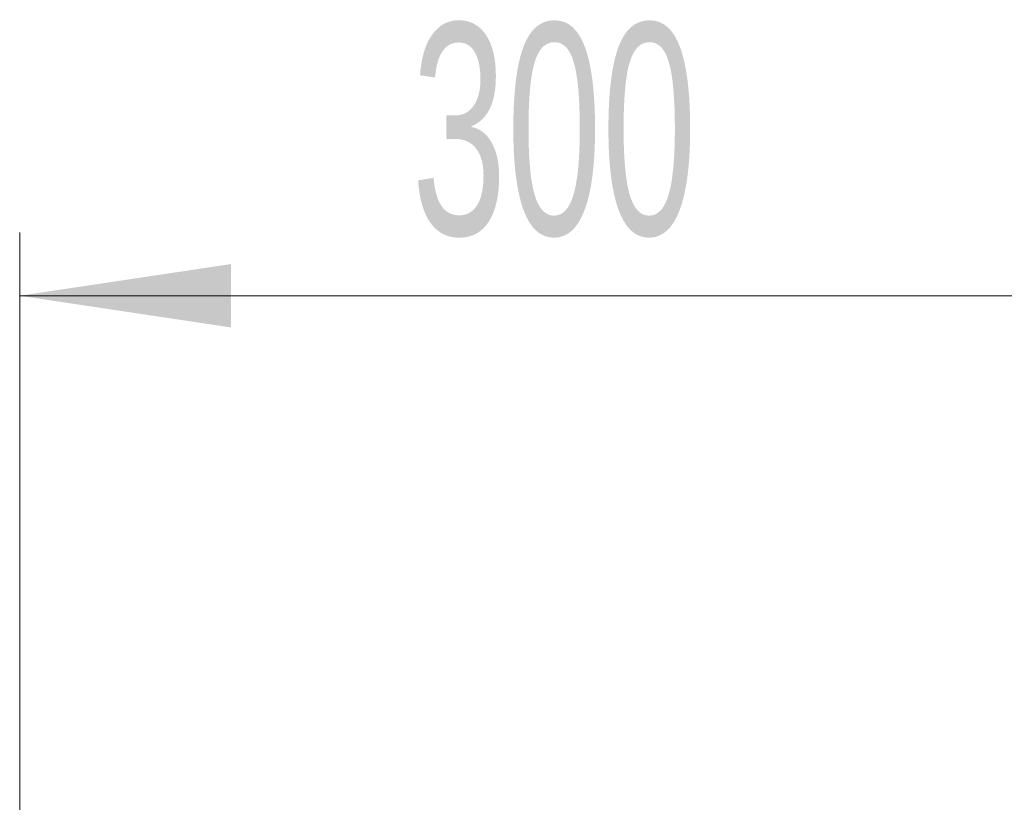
# Model space of a CAD drawing. Header units: millimetres. Extents: x 0 to 8410, y 0 to 5940.
# Tile 53 of 180: x 2617 to 2850, y 4407 to 4593. Entities that reach past the tile are written whole.
import ezdxf

# ---------------------------------------------------------------- set-up
doc = ezdxf.new("R2010")
doc.units = ezdxf.units.MM
doc.header["$LTSCALE"] = 10
doc.styles.add('SLDTEXTSTYLE0', font='TXT', dxfattribs={"width": 0.605})
doc.dimstyles.new('SLDDIMSTYLE0', dxfattribs={"dimtxt": 50, "dimasz": 50, "dimexe": 0, "dimexo": 0.0625, "dimgap": 12.5, "dimtad": 1, "dimtoh": 1, "dimdec": 1, "dimrnd": 1e-09, "dimzin": 12, "dimdsep": 46, "dimtxsty": 'SLDTEXTSTYLE0', "dimsah": 1, "dimcen": 0.09, "dimadec": 0, "dimazin": 0, "dimtfac": 1, "dimtofl": 0, "dimtmove": 0, "dimatfit": 3, "dimfxl": 1, "dimfrac": 2, "dimtolj": 1, "dimtzin": 12, "dimarcsym": 0})

# ---------------------------------------------------------------- blocks, each defined once
blk = doc.blocks.new('*D3')
at = {"color": 7, "linetype": 'Continuous', "lineweight": 0}
for p, q in [((2617.03, 4402.87), (2617.03, 4542.2)), ((2917.03, 4402.87), (2917.03, 4542.2)), ((2617.03, 4527.2), (2917.03, 4527.2))]:
    blk.add_line(p, q, dxfattribs=at)
for points in [[(2617.03, 4527.2), (2667.03, 4519.7), (2667.03, 4534.7)], [(2917.03, 4527.2), (2867.03, 4534.7), (2867.03, 4519.7)]]:
    blk.add_solid(points, dxfattribs=at)
at = {"color": 7, "linetype": 'Continuous', "lineweight": 0, "insert": (2709.74, 4591.65), "char_height": 50, "attachment_point": 1, "style": 'SLDTEXTSTYLE0'}
blk.add_mtext('300', dxfattribs=at)

msp = doc.modelspace()

# ---------------------------------------------------------------- dimensions: what is measured, and where the dimension line sits
at = {"color": 7, "linetype": 'Continuous', "lineweight": 0}
dim = msp.add_linear_dim(base=(2917.03, 4527.2), p1=(2617.03, 4402.87), p2=(2917.03, 4402.87), dimstyle='SLDDIMSTYLE0', dxfattribs=at)
dim.commit()
dim.dimension.update_dxf_attribs({"geometry": '*D3', "text_midpoint": (2767.03, 4527.2), "dimtype": 160})

doc.saveas('drawing.dxf')
